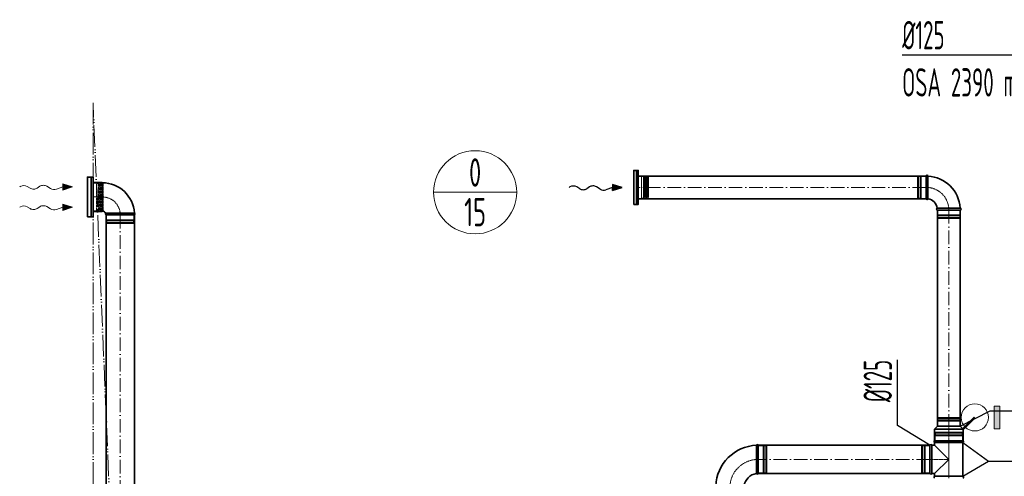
# Model space of a CAD drawing. Header units: millimetres. Extents: x -118717 to 8962, y 22910 to 145283.
# Tile 173 of 193: x -3860 to 483, y 71758 to 73773. Entities that reach past the tile are written whole.
import ezdxf
from ezdxf.enums import TextEntityAlignment as Align

# ---------------------------------------------------------------- set-up
doc = ezdxf.new("R2010")
doc.units = ezdxf.units.MM
for name, pattern in [('ACAD_ISO02W100', [15, 12, -3]), ('ACAD_ISO05W100', [33, 24, -3, 0, -3, 0, -3]), ('ACAD_ISO10W100', [18, 12, -3, 0, -3]), ('phl_thick', [0])]:
    doc.linetypes.add(name, pattern=pattern)
for name, color, linetype, lineweight in [('VZT_05 ETA (ODVOD) - OBRYS', 6, 'Continuous', 35), ('VZT_06 ETA (ODVOD) - OSA', 6, 'ACAD_ISO10W100', 5), ('VZT_30 DISTRIBUČNÍ PRVKY - OBRYS', 1, 'Continuous', 35), ('VZT_33 DISTRIBUČNÍ PRVKY - SKRYTÉ', 8, 'ACAD_ISO02W100', 5), ('VZT_50 POPIS - OBECNE', 7, 'Continuous', 13), ('VZT_52 POPIS - DISTRIBUCE', 7, 'Continuous', 5), ('VZT_60_KOTY - DIMENZE', 7, 'Continuous', 5), ('VZT_KOTY - DIMENZE', 7, 'Continuous', 5), ('VZT_POPIS - OBECNE', 7, 'Continuous', 5), ('VZT_POŽADAVKY NA STAVBU - PODHLEDY', 4, 'ACAD_ISO05W100', 5)]:
    doc.layers.add(name, color=color, linetype=linetype, lineweight=lineweight)
doc.layers.add('VZT_07 ETA (ODVOD) - NETISK', color=8, linetype='ACAD_ISO02W100', lineweight=5, plot=False)
doc.styles.add('EVORA_125', font='isocp.shx', dxfattribs={"width": 0.6, "height": 125})
doc.styles.add('JS', font='isocp.shx', dxfattribs={"width": 0.6, "height": 125})

msp = doc.modelspace()

# ---------------------------------------------------------------- hatches: boundary and pattern name
at = {"layer": 'VZT_POPIS - OBECNE'}
h = msp.add_hatch(color=256, dxfattribs=at)
h.dxf.hatch_style = 1
h.paths.add_polyline_path([(463.2, 71968), (463.2, 72068), (438.2, 72068), (438.2, 71968)])

# ---------------------------------------------------------------- linework, layer by layer
at = {"lineweight": 13}
for p, q in [((-3857.3, 73037.7), (-3860.4, 73035.8)), ((-3857.3, 72947.7), (-3860.4, 72945.8))]:
    msp.add_line(p, q, dxfattribs=at)
at = {"color": 0, "lineweight": 13}
for p, q in [((-3814.2, 73029.4), (-3827.1, 73037.6)), ((-3771.3, 73037.8), (-3783.2, 73029.8)), ((-3723.8, 73027.8), (-3740.3, 73038.2)), ((-3669.7, 73035.2), (-3698.4, 73025.5)), ((-3626.7, 73035.8), (-3669.9, 73049.2)), ((-3669.9, 73049.2), (-3669.7, 73035.2)), ((-3669.5, 73021.3), (-3669.7, 73035.2)), ((-3669.5, 73021.3), (-3626.7, 73035.8)), ((-3814.2, 72939.4), (-3827.1, 72947.6)), ((-3771.3, 72947.8), (-3783.2, 72939.8)), ((-3723.8, 72937.8), (-3740.3, 72948.2)), ((-3669.7, 72945.2), (-3698.4, 72935.5)), ((-3626.7, 72945.8), (-3669.9, 72959.2)), ((-3669.9, 72959.2), (-3669.7, 72945.2)), ((-3669.5, 72931.3), (-3669.7, 72945.2)), ((-3669.5, 72931.3), (-3626.7, 72945.8))]:
    msp.add_line(p, q, dxfattribs=at)
at = {"color": 8, "lineweight": 5}
for points in [[(-1131.7, 72984.7), (-1116.7, 72984.7), (-1116.7, 73081.7), (-1131.7, 73081.7)], [(-1131.7, 72984.7), (-1131.7, 73081.7)], [(-1108.8, 73080.7), (-1108.8, 73033.2)], [(-1106.2, 73078.7), (-1106.2, 73033.2)], [(-1102.5, 73077.1), (-1102.5, 73033.2)], [(-1090.8, 73077.8), (-1090.8, 73033.2)], [(-1090.6, 73076.9), (-1086.7, 73078.3), (-1086.7, 73033.2)], [(-3536.7, 72929.8), (-3536.7, 73051.8)], [(-1108.8, 72985.7), (-1108.8, 73033.2)], [(-1106.2, 72987.6), (-1106.2, 73033.2)], [(-1102.5, 72989.3), (-1102.5, 73033.2)], [(-1090.8, 72988.5), (-1090.8, 73033.2)], [(-1090.6, 72989.4), (-1086.7, 72988), (-1086.7, 73033.2)]]:
    msp.add_lwpolyline(points, dxfattribs=at)
for points in [[(-1116.7, 73080.7), (-1108.8, 73080.7, -0.291473), (-1106.4, 73079.1, -0.291473)], [(-1096.8, 73085.3), (-1098.2, 73079.3, 0.058981), (-1098.3, 73078.7), (-1098.3, 73033.2)], [(-1096.8, 73085.3), (-1095.4, 73079.5, -0.060863), (-1095.3, 73078.9), (-1095.3, 73033.2)], [(-1096.8, 72981), (-1098.2, 72987, -0.058981), (-1098.3, 72987.6), (-1098.3, 73033.2)], [(-1096.8, 72981), (-1095.4, 72986.8, 0.060863), (-1095.3, 72987.4), (-1095.3, 73033.2)], [(-1116.7, 72985.7), (-1108.8, 72985.7, 0.291473), (-1106.4, 72987.2, 0.291473)]]:
    msp.add_lwpolyline(points, format="xyb", dxfattribs=at)
for centre, radius, start, end in [((-1103, 73080.9), 3.88, 207.4993, 276.6735), ((-1096.1, 73068.8), 10.5, 59.7176, 127.8378), ((-1103, 72985.4), 3.88, 83.3265, 152.5007), ((-1096.1, 72997.5), 10.5, 232.1622, 300.2824)]:
    msp.add_arc(centre, radius, start, end, dxfattribs=at)
at = {"color": 0, "lineweight": 13}
for centre, start_param, end_param in [((-3842.5, 73028), 0.766537, 2.320574), ((-3798.8, 73038.9), 3.908129, 5.516649), ((-3755.7, 73028.7), 0.766537, 2.375056), ((-3708.4, 73037.3), 3.908129, 5.191299), ((-3842.5, 72938), 0.766537, 2.320574), ((-3798.8, 72948.9), 3.908129, 5.516649), ((-3755.7, 72938.7), 0.766537, 2.375056), ((-3708.4, 72947.3), 3.908129, 5.191299)]:
    msp.add_ellipse(centre, major_axis=(21.5, 0.3), ratio=0.625, start_param=start_param, end_param=end_param, dxfattribs=at)
for points in [[(-3669.5, 73021.3), (-3669.9, 73049.2), (-3626.7, 73035.8)], [(-3669.5, 72931.3), (-3669.9, 72959.2), (-3626.7, 72945.8)]]:
    msp.add_solid(points, dxfattribs=at)
at = {"layer": 'VZT_05 ETA (ODVOD) - OBRYS'}
for p, q in [((138.6, 73083.2), (138.6, 72983.2)), ((146.6, 73083.2), (146.6, 73033)), ((-3536.7, 73054.3), (-3536.7, 72927.3)), ((-3496.7, 73054.3), (-3536.7, 73054.3)), ((-3495.7, 73053.3), (-3495.7, 72928.3)), ((188.6, 72933.2), (288.6, 72933.2)), ((288.6, 72941.2), (238.5, 72941.2)), ((-3496.7, 72927.3), (-3536.7, 72927.3)), ((-3479.2, 72911.8), (-3354.2, 72911.8)), ((188.6, 71979.3), (175.1, 71965.8)), ((288.6, 71979.3), (188.6, 71979.3)), ((288.6, 71979.3), (302.1, 71965.8)), ((302.1, 71965.8), (175.1, 71965.8)), ((175.1, 71915.3), (175.1, 71965.8)), ((302.1, 71915.3), (302.1, 71965.8)), ((-602.2, 71770.3), (-602.2, 71895.3)), ((155.6, 71770.3), (155.6, 71895.3)), ((163.3, 71770.3), (163.3, 71895.3)), ((163.3, 71895.3), (176.1, 71895.3)), ((302.1, 71915.3), (175.1, 71915.3)), ((176.1, 71915.3), (301.1, 71915.3)), ((176.1, 71907.7), (301.1, 71907.7)), ((176.1, 71907.7), (176.1, 71895.3)), ((176.1, 71895.3), (238.6, 71832.8)), ((301.1, 71907.7), (301.1, 71758)), ((238.6, 71832.8), (176.1, 71770.3)), ((163.3, 71770.3), (176.1, 71770.3)), ((176.1, 71770.3), (176.1, 71758)), ((176.1, 71758), (301.1, 71758))]:
    msp.add_line(p, q, dxfattribs=at)
for points in [[(-1131.7, 73083.2), (138.6, 73083.2)], [(-1131.7, 72983.2), (138.6, 72983.2)], [(188.6, 71979.3), (188.6, 72933.2)], [(288.6, 71979.3), (288.6, 72933.2)], [(-3479.2, 69975.3), (-3479.2, 72911.8)], [(-3354.2, 69975.3), (-3354.2, 72911.8)], [(-602.2, 71895.3), (155.6, 71895.3)], [(-602.2, 71770.3), (155.6, 71770.3)]]:
    msp.add_lwpolyline(points, dxfattribs=at)
for centre, radius, start, end in [((142.6, 73083.2), 4, 0, 180), ((138.6, 72933.2), 150, 3.0572, 86.9428), ((-3496.7, 73053.3), 1, 0, 90), ((-3495.7, 72911.8), 141.5, 3.1369, 90), ((142.6, 72983.2), 4, 180, 350.8522), ((138.6, 72933.2), 50, 9.1478, 80.8522), ((188.6, 72937.2), 4, 99.1478, 270), ((288.6, 72937.2), 4, 270, 90), ((-3496.7, 72928.3), 1, 270, 0), ((-3495.7, 72911.8), 16.5, 23.8093, 90), ((-3477.6, 72915.7), 4.17, 137.2771, 246.5322), ((-3355.9, 72915.7), 4.17, 293.4678, 69.6691), ((-602.2, 71707.8), 187.5, 92.3607, 177.6393), ((-606.1, 71893.7), 4.17, 23.4678, 158.8928), ((159.5, 71893.7), 4.17, 23.4678, 156.5322), ((177.8, 71911.5), 4.17, 113.4678, 246.5322), ((299.5, 71911.5), 4.17, 293.4678, 66.5322), ((-602.2, 71707.8), 62.5, 96.8302, 173.1698), ((-606.1, 71772), 4.17, 210.2981, 336.5322), ((159.5, 71772), 4.17, 203.4678, 336.5322), ((177.8, 71754.2), 4.17, 113.4678, 246.5322), ((299.5, 71754.2), 4.17, 293.4678, 66.5322)]:
    msp.add_arc(centre, radius, start, end, dxfattribs=at)
for points, knots in [([(146.6, 73033), (146.6, 73026.6), (146.6, 73020.3), (146.6, 73008.3), (146.6, 73002.7), (146.6, 72993.2), (146.6, 72989.4), (146.6, 72984.1), (146.6, 72982.7), (146.6, 72982.5), (146.6, 72982.5), (146.6, 72982.5)], [78.71119, 78.71119, 78.71119, 78.71119, 97.804615, 97.804615, 117.523893, 117.523893, 137.264303, 137.264303, 156.831737, 156.831737, 157.874915, 157.874915, 157.874915, 157.874915]), ([(188, 72941.1), (188, 72941.1), (189.1, 72941.1), (193.6, 72941.1), (197.1, 72941.1), (206, 72941.2), (211.3, 72941.2), (223.2, 72941.2), (229.7, 72941.2), (237, 72941.2), (237.7, 72941.2), (238.5, 72941.2)], [157.874915, 157.874915, 157.874915, 157.874915, 176.103874, 176.103874, 195.460379, 195.460379, 215.101284, 215.101284, 234.82164, 234.82164, 237.034743, 237.034743, 237.034743, 237.034743]), ([(-3480.6, 72918.5), (-3480.6, 72918.5), (-3480.2, 72918.5), (-3478.2, 72918.7), (-3475.9, 72918.8), (-3469.7, 72919), (-3465.8, 72919.1), (-3455, 72919.3), (-3447.7, 72919.4), (-3432, 72919.4), (-3423.7, 72919.5), (-3407.1, 72919.5), (-3399, 72919.5), (-3384.1, 72919.5), (-3377.3, 72919.5), (-3366.1, 72919.6), (-3361.7, 72919.6), (-3355.9, 72919.6), (-3354.4, 72919.6), (-3354.4, 72919.6)], [197.702813, 197.702813, 197.702813, 197.702813, 209.733369, 209.733369, 228.63381, 228.63381, 247.962689, 247.962689, 273.396832, 273.396832, 298.447199, 298.447199, 323.101867, 323.101867, 347.591906, 347.591906, 372.010558, 372.010558, 395.3015, 395.3015, 395.3015, 395.3015]), ([(-609.7, 71769.9), (-609.7, 71769.9), (-609.7, 71771.5), (-609.7, 71777.6), (-609.8, 71782.1), (-609.8, 71793.5), (-609.8, 71800.3), (-609.9, 71815.3), (-609.9, 71823.4), (-609.9, 71839.7), (-609.9, 71847.8), (-609.9, 71863), (-609.9, 71870), (-610, 71881.8), (-610, 71886.5), (-610, 71893.1), (-610, 71894.9), (-610, 71895.2), (-610, 71895.2), (-610, 71895.2)], [0, 0, 0, 0, 24.235852, 24.235852, 48.531845, 48.531845, 73.024415, 73.024415, 97.570898, 97.570898, 122.078339, 122.078339, 146.53579, 146.53579, 170.957495, 170.957495, 195.359468, 195.359468, 197.168246, 197.168246, 197.168246, 197.168246])]:
    msp.add_open_spline(points, degree=3, knots=knots, dxfattribs=at)
at = {"layer": 'VZT_06 ETA (ODVOD) - OSA', "ltscale": 5}
for points in [[(138.6, 73033.2), (-1131.7, 73033.2)], [(238.6, 72933.2), (238.6, 71979.3)], [(-3416.7, 72911.8), (-3416.7, 69975.3)], [(155.6, 71832.8), (-602.2, 71832.8)]]:
    msp.add_lwpolyline(points, dxfattribs=at)
at = {"layer": 'VZT_06 ETA (ODVOD) - OSA', "ltscale": 0.3}
for points in [[(238.6, 72933.2), (238.6, 72933.2, 0.414214), (138.6, 73033.2), (138.6, 73033.2)], [(-3536.7, 72990.8), (-3495.7, 72990.8, -0.414214), (-3416.7, 72911.8), (-3416.7, 72911.8)], [(-602.2, 71832.8), (-602.2, 71832.8, 0.414214), (-727.2, 71707.8), (-727.2, 71707.8)]]:
    msp.add_lwpolyline(points, format="xyb", dxfattribs=at)
for points in [[(238.6, 71915.3), (238.6, 71979.3)], [(155.6, 71832.8), (238.6, 71832.8)]]:
    msp.add_lwpolyline(points, dxfattribs=at)
at = {"layer": 'VZT_07 ETA (ODVOD) - NETISK', "ltscale": 0.4}
for p, q in [((100.6, 73082.2), (100.6, 72984.2)), ((104.6, 73082.2), (100.6, 73082.2)), ((104.6, 73082.2), (104.6, 72984.2)), ((105.1, 73081.2), (104.6, 73081.2)), ((105.1, 73083.2), (105.1, 72983.2)), ((105.6, 73083.2), (105.1, 73083.2)), ((105.6, 73083.2), (105.6, 72983.2)), ((112.6, 73081.2), (105.6, 73081.2)), ((112.6, 73083.2), (112.6, 72983.2)), ((113.1, 73083.2), (112.6, 73083.2)), ((113.1, 73083.2), (113.1, 72983.2)), ((116.6, 73081.2), (113.1, 73081.2)), ((116.6, 73082.2), (116.6, 72984.2)), ((138.6, 73082.2), (116.6, 73082.2)), ((104.6, 72984.2), (100.6, 72984.2)), ((105.1, 72985.2), (104.6, 72985.2)), ((105.6, 72983.2), (105.1, 72983.2)), ((112.6, 72985.2), (105.6, 72985.2)), ((113.1, 72983.2), (112.6, 72983.2)), ((116.6, 72985.2), (113.1, 72985.2)), ((138.6, 72984.2), (116.6, 72984.2)), ((189.6, 72911.2), (189.6, 72933.2)), ((287.6, 72911.2), (287.6, 72933.2)), ((-3476.7, 72911.8), (-3476.7, 72889.8)), ((-3476.7, 72889.8), (-3356.7, 72889.8)), ((-3475.7, 72889.8), (-3475.7, 72886.3)), ((-3357.7, 72889.8), (-3357.7, 72886.3)), ((-3356.7, 72911.8), (-3356.7, 72889.8)), ((288.6, 72907.7), (188.6, 72907.7)), ((188.6, 72907.2), (188.6, 72907.7)), ((288.6, 72907.2), (188.6, 72907.2)), ((288.6, 72900.2), (188.6, 72900.2)), ((188.6, 72899.7), (188.6, 72900.2)), ((288.6, 72899.7), (188.6, 72899.7)), ((287.6, 72911.2), (189.6, 72911.2)), ((287.6, 72899.2), (189.6, 72899.2)), ((189.6, 72895.2), (189.6, 72899.2)), ((287.6, 72895.2), (189.6, 72895.2)), ((190.6, 72907.7), (190.6, 72911.2)), ((190.6, 72900.2), (190.6, 72907.2)), ((190.6, 72899.2), (190.6, 72899.7)), ((286.6, 72907.7), (286.6, 72911.2)), ((286.6, 72900.2), (286.6, 72907.2)), ((286.6, 72899.2), (286.6, 72899.7)), ((287.6, 72895.2), (287.6, 72899.2)), ((288.6, 72907.2), (288.6, 72907.7)), ((288.6, 72899.7), (288.6, 72900.2)), ((-3477.7, 72886.3), (-3355.7, 72886.3)), ((-3477.7, 72886.3), (-3477.7, 72885.8)), ((-3477.7, 72885.8), (-3355.7, 72885.8)), ((-3477.7, 72878.8), (-3355.7, 72878.8)), ((-3477.7, 72878.8), (-3477.7, 72878.3)), ((-3477.7, 72878.3), (-3355.7, 72878.3)), ((-3476.7, 72877.8), (-3356.7, 72877.8)), ((-3476.7, 72877.8), (-3476.7, 72873.8)), ((-3476.7, 72873.8), (-3356.7, 72873.8)), ((-3475.7, 72885.8), (-3475.7, 72878.8)), ((-3475.7, 72878.3), (-3475.7, 72877.8)), ((-3357.7, 72885.8), (-3357.7, 72878.8)), ((-3357.7, 72878.3), (-3357.7, 72877.8)), ((-3356.7, 72877.8), (-3356.7, 72873.8)), ((-3355.7, 72886.3), (-3355.7, 72885.8)), ((-3355.7, 72878.8), (-3355.7, 72878.3)), ((188.6, 72012.8), (288.6, 72012.8)), ((188.6, 72012.8), (188.6, 72012.3)), ((188.6, 72012.3), (288.6, 72012.3)), ((188.6, 72005.3), (288.6, 72005.3)), ((188.6, 72005.3), (188.6, 72004.8)), ((188.6, 72004.8), (288.6, 72004.8)), ((189.6, 72017.3), (287.6, 72017.3)), ((189.6, 72017.3), (189.6, 72013.3)), ((189.6, 72013.3), (287.6, 72013.3)), ((189.6, 72001.3), (287.6, 72001.3)), ((189.6, 72001.3), (189.6, 71979.3)), ((190.6, 72013.3), (190.6, 72012.8)), ((190.6, 72012.3), (190.6, 72005.3)), ((190.6, 72004.8), (190.6, 72001.3)), ((286.6, 72013.3), (286.6, 72012.8)), ((286.6, 72012.3), (286.6, 72005.3)), ((286.6, 72004.8), (286.6, 72001.3)), ((287.6, 72017.3), (287.6, 72013.3)), ((287.6, 72001.3), (287.6, 71979.3)), ((288.6, 72012.8), (288.6, 72012.3)), ((288.6, 72005.3), (288.6, 72004.8)), ((177.6, 71948.8), (299.6, 71948.8)), ((177.6, 71948.3), (177.6, 71948.8)), ((177.6, 71948.3), (299.6, 71948.3)), ((177.6, 71941.3), (299.6, 71941.3)), ((177.6, 71940.8), (177.6, 71941.3)), ((177.6, 71940.8), (299.6, 71940.8)), ((178.6, 71953.3), (298.6, 71953.3)), ((178.6, 71949.3), (178.6, 71953.3)), ((178.6, 71949.3), (298.6, 71949.3)), ((178.6, 71937.3), (298.6, 71937.3)), ((178.6, 71915.3), (178.6, 71937.3)), ((179.6, 71948.8), (179.6, 71949.3)), ((179.6, 71941.3), (179.6, 71948.3)), ((179.6, 71937.3), (179.6, 71940.8)), ((297.6, 71948.8), (297.6, 71949.3)), ((297.6, 71941.3), (297.6, 71948.3)), ((297.6, 71937.3), (297.6, 71940.8)), ((298.6, 71949.3), (298.6, 71953.3)), ((298.6, 71915.3), (298.6, 71937.3)), ((299.6, 71948.3), (299.6, 71948.8)), ((299.6, 71940.8), (299.6, 71941.3)), ((-602.2, 71892.8), (-580.2, 71892.8)), ((-580.2, 71772.8), (-580.2, 71892.8)), ((-580.2, 71891.8), (-576.7, 71891.8)), ((-576.7, 71771.8), (-576.7, 71893.8)), ((-576.7, 71893.8), (-576.2, 71893.8)), ((-576.2, 71771.8), (-576.2, 71893.8)), ((-576.2, 71891.8), (-569.2, 71891.8)), ((-569.2, 71771.8), (-569.2, 71893.8)), ((-569.2, 71893.8), (-568.7, 71893.8)), ((-568.7, 71771.8), (-568.7, 71893.8)), ((-568.7, 71891.8), (-568.2, 71891.8)), ((-568.2, 71772.8), (-568.2, 71892.8)), ((-568.2, 71892.8), (-564.2, 71892.8)), ((-564.2, 71772.8), (-564.2, 71892.8)), ((117.6, 71772.8), (117.6, 71892.8)), ((121.6, 71892.8), (117.6, 71892.8)), ((121.6, 71772.8), (121.6, 71892.8)), ((122.1, 71891.8), (121.6, 71891.8)), ((122.1, 71771.8), (122.1, 71893.8)), ((122.6, 71893.8), (122.1, 71893.8)), ((122.6, 71771.8), (122.6, 71893.8)), ((129.6, 71891.8), (122.6, 71891.8)), ((129.6, 71771.8), (129.6, 71893.8)), ((130.1, 71893.8), (129.6, 71893.8)), ((130.1, 71771.8), (130.1, 71893.8)), ((133.6, 71891.8), (130.1, 71891.8)), ((133.6, 71772.8), (133.6, 71892.8)), ((155.6, 71892.8), (133.6, 71892.8)), ((-602.2, 71772.8), (-580.2, 71772.8)), ((-580.2, 71773.8), (-576.7, 71773.8)), ((-576.7, 71771.8), (-576.2, 71771.8)), ((-576.2, 71773.8), (-569.2, 71773.8)), ((-569.2, 71771.8), (-568.7, 71771.8)), ((-568.7, 71773.8), (-568.2, 71773.8)), ((-568.2, 71772.8), (-564.2, 71772.8)), ((121.6, 71772.8), (117.6, 71772.8)), ((122.1, 71773.8), (121.6, 71773.8)), ((122.6, 71771.8), (122.1, 71771.8)), ((129.6, 71773.8), (122.6, 71773.8)), ((130.1, 71771.8), (129.6, 71771.8)), ((133.6, 71773.8), (130.1, 71773.8)), ((155.6, 71772.8), (133.6, 71772.8))]:
    msp.add_line(p, q, dxfattribs=at)
msp.add_lwpolyline([(238.6, 71915.3), (238.6, 71750.3)], dxfattribs=at)
at = {"layer": 'VZT_30 DISTRIBUČNÍ PRVKY - OBRYS'}
for points in [[(-1151.7, 72958.2), (-1151.7, 73108.2), (-1131.7, 73108.2), (-1131.7, 72958.2)], [(-3561.7, 72903.3), (-3561.7, 73078.3), (-3536.7, 73078.3), (-3536.7, 72903.3)]]:
    msp.add_lwpolyline(points, close=True, dxfattribs=at)
for points in [[(-1138.5, 73108.2), (-1138.5, 72958.2)], [(-3544.6, 73078.3), (-3544.6, 72903.3)]]:
    msp.add_lwpolyline(points, dxfattribs=at)
at = {"layer": 'VZT_33 DISTRIBUČNÍ PRVKY - SKRYTÉ'}
for points in [[(-3536.7, 72929.8), (-3521.7, 72929.8), (-3521.7, 73051.8), (-3536.7, 73051.8)], [(-3513.8, 73050.8), (-3513.8, 72990.8)], [(-3511.2, 73048.9), (-3511.2, 72990.8)], [(-3507.5, 73047.2), (-3507.5, 72990.8)], [(-3495.9, 73048), (-3495.9, 72990.8)], [(-3495.6, 73047.1), (-3491.7, 73048.5), (-3491.7, 72990.8)], [(-3513.8, 72930.8), (-3513.8, 72990.8)], [(-3511.2, 72932.8), (-3511.2, 72990.8)], [(-3507.5, 72934.4), (-3507.5, 72990.8)], [(-3495.9, 72933.6), (-3495.9, 72990.8)], [(-3495.6, 72934.6), (-3491.7, 72933.2), (-3491.7, 72990.8)]]:
    msp.add_lwpolyline(points, dxfattribs=at)
for points in [[(-3521.7, 73050.8), (-3513.8, 73050.8, -0.291473), (-3511.4, 73049.3, -0.291473)], [(-3501.8, 73055.4), (-3503.2, 73049.5, 0.058981), (-3503.3, 73048.9), (-3503.3, 72990.8)], [(-3501.8, 73055.4), (-3500.4, 73049.7, -0.060863), (-3500.3, 73049.1), (-3500.3, 72990.8)], [(-3501.8, 72926.2), (-3503.2, 72932.1, -0.058981), (-3503.3, 72932.8), (-3503.3, 72990.8)], [(-3501.8, 72926.2), (-3500.4, 72931.9, 0.060863), (-3500.3, 72932.6), (-3500.3, 72990.8)], [(-3521.7, 72930.8), (-3513.8, 72930.8, 0.291473), (-3511.4, 72932.4, 0.291473)]]:
    msp.add_lwpolyline(points, format="xyb", dxfattribs=at)
for centre, radius, start, end in [((-3508, 73051.1), 3.88, 207.4993, 276.6735), ((-3501.1, 73039), 10.5, 59.7176, 127.8378), ((-3508, 72930.6), 3.88, 83.3265, 152.5007), ((-3501.1, 72942.7), 10.5, 232.1622, 300.2824)]:
    msp.add_arc(centre, radius, start, end, dxfattribs=at)
at = {"layer": 'VZT_50 POPIS - OBECNE'}
msp.add_line((-1433, 73035), (-1436.1, 73033.2), dxfattribs=at)
at = {"layer": 'VZT_50 POPIS - OBECNE', "color": 0, "lineweight": -2}
for p, q in [((-1389.9, 73026.7), (-1402.9, 73034.9)), ((-1347, 73035.1), (-1358.9, 73027.2)), ((-1299.5, 73025.1), (-1316, 73035.5)), ((-1245.5, 73032.6), (-1274.1, 73022.9)), ((-1202.4, 73033.2), (-1245.6, 73046.5)), ((-1245.6, 73046.5), (-1245.5, 73032.6)), ((-1245.3, 73018.6), (-1245.5, 73032.6)), ((-1245.3, 73018.6), (-1202.4, 73033.2))]:
    msp.add_line(p, q, dxfattribs=at)
for centre, start_param, end_param in [((-1418.2, 73025.4), 0.766537, 2.320574), ((-1374.5, 73036.3), 3.908129, 5.516649), ((-1331.4, 73026), 0.766537, 2.375056), ((-1284.1, 73034.7), 3.908129, 5.191299)]:
    msp.add_ellipse(centre, major_axis=(21.5, 0.3), ratio=0.625, start_param=start_param, end_param=end_param, dxfattribs=at)
msp.add_solid([(-1245.3, 73018.6), (-1245.6, 73046.5), (-1202.4, 73033.2)], dxfattribs=at)
at = {"layer": 'VZT_52 POPIS - DISTRIBUCE'}
msp.add_line((-2034.6, 73011.4), (-1667.8, 73011.4), dxfattribs=at)
msp.add_circle((-1851.2, 73011.4), 183.4, dxfattribs=at)
at = {"layer": 'VZT_60_KOTY - DIMENZE', "linetype": 'ByBlock', "lineweight": -2}
for p, q in [((12.6, 71981.7), (12.6, 72031.7)), ((421.7, 72046.7), (471.7, 72046.7)), ((413.3, 71825.2), (463.3, 71825.2))]:
    msp.add_line(p, q, dxfattribs=at)
for points in [[(32.9, 73617.3), (655.9, 73617.3)], [(288.6, 71979.3), (421.7, 72046.7)], [(421.7, 72046.7), (421.7, 72046.7)], [(421.7, 72046.7), (421.7, 72046.7)], [(471.7, 72046.7), (709.3, 72046.7)], [(301.1, 71907.7), (413.3, 71825.2)], [(301.1, 71758), (413.3, 71825.2)], [(413.3, 71825.2), (413.3, 71825.2)], [(463.3, 71825.2), (703.9, 71825.2)]]:
    msp.add_lwpolyline(points, dxfattribs=at)
at = {"layer": 'VZT_60_KOTY - DIMENZE', "linetype": 'ByBlock', "lineweight": -2, "elevation": 0}
for points in [[(12.6, 72031.7), (12.6, 72272.3)], [(155.6, 71895.3), (12.6, 71981.7)]]:
    msp.add_lwpolyline(points, dxfattribs=at)
at = {"layer": 'VZT_KOTY - DIMENZE', "const_width": 10}
msp.add_lwpolyline([(353.2, 72018), (303.7, 71968.5)], dxfattribs=at)
at = {"layer": 'VZT_POPIS - OBECNE'}
msp.add_lwpolyline([(463.2, 72068), (438.2, 72068), (438.2, 71968), (463.2, 71968)], close=True, dxfattribs=at)
msp.add_circle((353.2, 72018), 60, dxfattribs=at)
at = {"layer": 'VZT_POŽADAVKY NA STAVBU - PODHLEDY', "ltscale": 4}
for p, q in [((-3357.5, 69116.8), (-3536.7, 73406.4)), ((-3536.7, 73406.4), (-3536.7, 69116.9))]:
    msp.add_line(p, q, dxfattribs=at)

# ---------------------------------------------------------------- texts
at = {"layer": 'VZT_52 POPIS - DISTRIBUCE', "ltscale": 50, "style": 'JS', "width": 0.7}
for s, p in [('0', (-1851.2, 73098.9)), ('15', (-1851.2, 72923.9))]:
    msp.add_text(s, height=125, dxfattribs=at).set_placement(p, align=Align.MIDDLE_CENTER)
at = {"layer": 'VZT_60_KOTY - DIMENZE', "linetype": 'phl_thick', "char_height": 125, "style": 'EVORA_125'}
for s, insert, attachment_point in [('%%C125\\POSA 2390 mm', (32.9, 73767.3), 1), ('%%C100', (709.3, 72196.7), 3), ('%%C125', (703.9, 71975.2), 3)]:
    msp.add_mtext(s, dxfattribs=dict(at, insert=insert, attachment_point=attachment_point))
at = {"layer": 'VZT_60_KOTY - DIMENZE', "linetype": 'phl_thick', "insert": (-137.4, 72272.3), "char_height": 125, "attachment_point": 3, "rotation": 90, "style": 'EVORA_125'}
msp.add_mtext('%%C125', dxfattribs=at)

doc.saveas('drawing.dxf')
